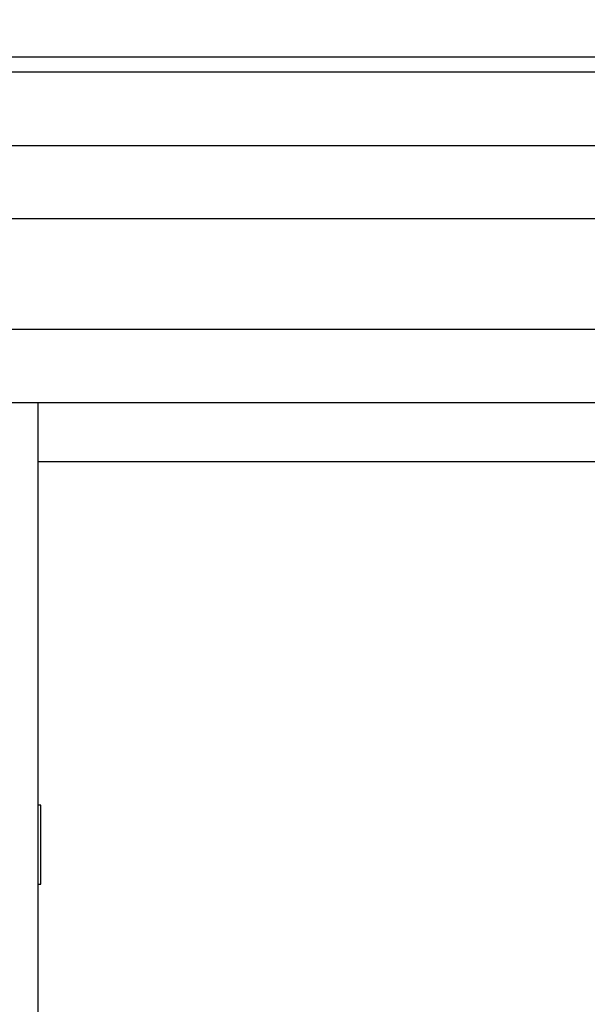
# Model space of a CAD drawing. Header units: millimetres. Extents: x 132157 to 155303, y 33763 to 45643.
# Tile 71 of 256: x 140647 to 140698, y 40535 to 40624. Entities that reach past the tile are written whole.
import ezdxf

# ---------------------------------------------------------------- set-up
doc = ezdxf.new("R2010")
doc.units = ezdxf.units.MM
doc.header["$LTSCALE"] = 20
doc.header["$PDMODE"] = 35
doc.header["$PDSIZE"] = 10
doc.layers.add('KOTY', color=7, linetype='Continuous')
doc.layers.add('ROŠT', color=96, linetype='Continuous')
doc.styles.get("Standard").update_dxf_attribs({"font": 'arial.ttf'})
doc.dimstyles.get("Standard").update_dxf_attribs({"dimscale": 20, "dimtxt": 3, "dimasz": 3, "dimexe": 1, "dimexo": 0, "dimgap": 1.5, "dimtad": 1, "dimdsep": 46, "dimtxsty": 'Standard', "dimcen": 0, "dimdle": 1, "dimclrd": 256, "dimclre": 256, "dimclrt": 256, "dimaunit": 1, "dimadec": 0, "dimazin": 0, "dimtfac": 0.6, "dimtmove": 0, "dimatfit": 3, "dimfxl": 0, "dimtolj": 1, "dimarcsym": 0})

# ---------------------------------------------------------------- blocks, each defined once
blk = doc.blocks.new('*D529')
at = {"layer": 'Defpoints', "color": 0, "ltscale": 0.5}
for p in [(139486.503, 40683.925), (140853.17, 40683.925), (140853.17, 40069.259)]:
    blk.add_point(p, dxfattribs=at)
at = {"layer": 'KOTY', "lineweight": -2, "ltscale": 0.5}
for p, q in [((140853.17, 40683.925), (139466.503, 40683.925)), ((139486.503, 40129.259), (139486.503, 40623.925)), ((140853.17, 40069.259), (139466.503, 40069.259))]:
    blk.add_line(p, q, dxfattribs=at)
at = {"layer": 'KOTY', "ltscale": 0.5}
for points in [[(139476.503, 40623.925), (139496.503, 40623.925), (139486.503, 40683.925)], [(139476.503, 40129.259), (139496.503, 40129.259), (139486.503, 40069.259)]]:
    blk.add_solid(points, dxfattribs=at)
at = {"layer": 'KOTY', "ltscale": 0.5, "insert": (139418.543, 40376.592), "char_height": 60, "attachment_point": 5, "rotation": 90}
blk.add_mtext('\\A1;TYČ 922', dxfattribs=at)

msp = doc.modelspace()

# ---------------------------------------------------------------- linework, layer by layer
at = {"color": 4, "linetype": 'Continuous'}
for p, q in [((140323.9347, 40620.5924), (141157.268, 40620.5924)), ((140323.9347, 40619.259), (141157.268, 40619.259))]:
    msp.add_line(p, q, dxfattribs=at)
at = {"layer": 'ROŠT'}
for p, q in [((140538.5031, 40612.5921), (140828.5031, 40612.5921)), ((140828.5031, 40605.9255), (140538.5031, 40605.9255)), ((140828.5031, 40595.9255), (140538.5031, 40595.9255)), ((140828.5031, 40589.2588), (140538.5031, 40589.2588)), ((140648.7365, 40509.2588), (140648.7365, 40589.2588)), ((140853.1698, 40583.9255), (140648.7365, 40583.9255)), ((140648.9698, 40552.8255), (140648.7365, 40552.8255)), ((140648.9698, 40545.6921), (140648.9698, 40552.8255)), ((140648.7365, 40545.6921), (140648.9698, 40545.6921))]:
    msp.add_line(p, q, dxfattribs=at)

# ---------------------------------------------------------------- dimensions: what is measured, and where the dimension line sits
at = {"layer": 'KOTY', "ltscale": 0.5}
dim = msp.add_linear_dim(base=(139486.5031, 40683.9255), p1=(140853.1698, 40069.2588), p2=(140853.1698, 40683.9255), angle=90, text='TYČ <>', dimstyle='Standard', override={"dimlfac": 1.5}, dxfattribs=at)
dim.commit()
dim.dimension.update_dxf_attribs({"geometry": '*D529', "text_midpoint": (139418.5427, 40376.5921)})

doc.saveas('drawing.dxf')
